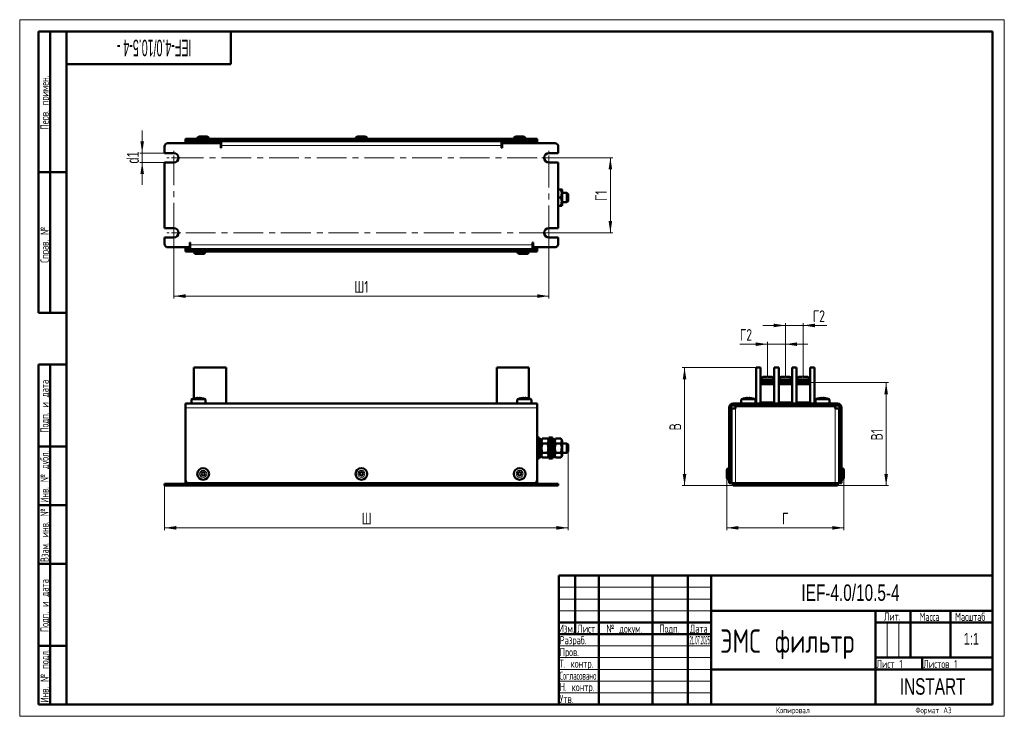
# Model space of a CAD drawing. Header units: millimetres. Extents: x 0 to 420, y 0 to 297.
import ezdxf

# ---------------------------------------------------------------- set-up
doc = ezdxf.new("R2010")
doc.units = ezdxf.units.MM
doc.header["$PDSIZE"] = -1
doc.linetypes.add('CENTERX2', pattern=[20.32, 12.7, -2.54, 2.54, -2.54])
doc.styles.add('SLDTEXTSTYLE0', font='TXT', dxfattribs={"width": 0.7, "bigfont": 'bigfont'})
doc.styles.add('SLDTEXTSTYLE1', font='TXT', dxfattribs={"width": 0.485203})
doc.styles.add('SLDTEXTSTYLE2', font='TXT', dxfattribs={"width": 0.7})
doc.styles.add('SLDTEXTSTYLE3', font='TXT', dxfattribs={"width": 0.579176, "bigfont": 'bigfont'})
doc.styles.add('SLDTEXTSTYLE4', font='TXT', dxfattribs={"width": 0.646923, "bigfont": 'bigfont'})
doc.styles.add('SLDTEXTSTYLE5', font='TXT', dxfattribs={"width": 0.570891, "bigfont": 'bigfont'})
doc.styles.add('SLDTEXTSTYLE6', font='TXT', dxfattribs={"width": 0.585996, "bigfont": 'bigfont'})
doc.styles.add('SLDTEXTSTYLE7', font='TXT', dxfattribs={"width": 0.298483})
doc.styles.add('SLDTEXTSTYLE8', font='TXT', dxfattribs={"width": 0.485474, "bigfont": 'bigfont'})
doc.dimstyles.new('SLDDIMSTYLE0', dxfattribs={"dimtxt": 5, "dimasz": 5, "dimexe": 0, "dimexo": 0.0625, "dimgap": 1.25, "dimtad": 2, "dimdec": 1, "dimrnd": 1e-09, "dimzin": 12, "dimdsep": 46, "dimtxsty": 'SLDTEXTSTYLE2', "dimsah": 1, "dimcen": 0.09, "dimadec": 0, "dimazin": 3, "dimtfac": 1, "dimtdec": 3, "dimtofl": 0, "dimtmove": 0, "dimatfit": 3, "dimfxl": 1, "dimfrac": 2, "dimtolj": 1, "dimtzin": 12, "dimarcsym": 0})
doc.dimstyles.new('SLDDIMSTYLE1', dxfattribs={"dimtxt": 5, "dimasz": 5, "dimexe": 0, "dimexo": 0.0625, "dimgap": 1.25, "dimtad": 2, "dimdec": 1, "dimrnd": 1e-09, "dimzin": 12, "dimdsep": 46, "dimtxsty": 'SLDTEXTSTYLE2', "dimsah": 1, "dimcen": 0.09, "dimadec": 0, "dimazin": 3, "dimtfac": 1, "dimtdec": 3, "dimtmove": 0, "dimatfit": 0, "dimfxl": 1, "dimfrac": 2, "dimtolj": 1, "dimtzin": 12, "dimarcsym": 0})

# ---------------------------------------------------------------- blocks, each defined once
blk = doc.blocks.new('_D')
at = {"color": 7, "linetype": 'Continuous', "lineweight": 0}
for p, q in [((233.96, 112.84), (233.96, 79.35)), ((61.76, 98.34), (61.76, 79.35)), ((61.76, 80.35), (233.96, 80.35))]:
    blk.add_line(p, q, dxfattribs=at)
at = {"color": 7, "linetype": 'Continuous', "lineweight": 18}
for points in [[(61.76, 80.35), (66.76, 79.58), (66.76, 81.12)], [(233.96, 80.35), (228.96, 81.12), (228.96, 79.58)]]:
    blk.add_solid(points, dxfattribs=at)
at = {"color": 7, "linetype": 'Continuous', "lineweight": 18, "insert": (145.9, 86.8), "char_height": 5, "attachment_point": 1, "style": 'SLDTEXTSTYLE0'}
blk.add_mtext('Ш', dxfattribs=at)
blk = doc.blocks.new('_D_1')
at = {"color": 7, "linetype": 'Continuous', "lineweight": 0}
for p, q in [((225.77, 238.16), (252.96, 238.16)), ((251.96, 238.16), (251.96, 206.16)), ((225.77, 206.16), (252.96, 206.16))]:
    blk.add_line(p, q, dxfattribs=at)
at = {"color": 7, "linetype": 'Continuous', "lineweight": 18}
for points in [[(251.96, 238.16), (251.19, 233.16), (252.73, 233.16)], [(251.96, 206.16), (252.73, 211.16), (251.19, 211.16)]]:
    blk.add_solid(points, dxfattribs=at)
at = {"color": 7, "linetype": 'Continuous', "lineweight": 18, "insert": (245.51, 219.67), "char_height": 5, "attachment_point": 1, "rotation": 90, "style": 'SLDTEXTSTYLE0'}
blk.add_mtext('Г1', dxfattribs=at)
blk = doc.blocks.new('_D_2')
at = {"color": 7, "linetype": 'Continuous', "lineweight": 0}
for p, q in [((65.76, 206.15), (65.76, 178.16)), ((225.76, 206.15), (225.76, 178.16)), ((225.76, 179.16), (65.76, 179.16))]:
    blk.add_line(p, q, dxfattribs=at)
at = {"color": 7, "linetype": 'Continuous', "lineweight": 18}
for points in [[(65.76, 179.16), (70.76, 178.39), (70.76, 179.93)], [(225.76, 179.16), (220.76, 179.93), (220.76, 178.39)]]:
    blk.add_solid(points, dxfattribs=at)
at = {"color": 7, "linetype": 'Continuous', "lineweight": 18, "insert": (142.74, 185.6), "char_height": 5, "attachment_point": 1, "style": 'SLDTEXTSTYLE0'}
blk.add_mtext('Ш1', dxfattribs=at)
blk = doc.blocks.new('_D_3')
at = {"color": 7, "linetype": 'Continuous', "lineweight": 0}
for p, q in [((52.25, 240.16), (52.25, 249.77)), ((61.75, 240.16), (51.25, 240.16)), ((52.25, 236.16), (52.25, 240.16)), ((61.75, 236.16), (51.25, 236.16)), ((52.25, 236.16), (52.25, 226.54))]:
    blk.add_line(p, q, dxfattribs=at)
at = {"color": 7, "linetype": 'Continuous', "lineweight": 18}
for points in [[(52.25, 240.16), (53.02, 245.16), (51.48, 245.16)], [(52.25, 236.16), (51.48, 231.16), (53.02, 231.16)]]:
    blk.add_solid(points, dxfattribs=at)
at = {"color": 7, "linetype": 'Continuous', "lineweight": 18, "insert": (45.8, 235.67), "char_height": 5, "attachment_point": 1, "rotation": 90, "style": 'SLDTEXTSTYLE2'}
blk.add_mtext('d1', dxfattribs=at)
blk = doc.blocks.new('SW_CENTERMARKSYMBOL_0')
at = {"color": 0, "linetype": 'Continuous', "lineweight": 18}
for p, q in [((-2, 0), (-3, 0)), ((0, 0), (-1, 0)), ((0, 2), (0, 3)), ((0, 0), (0, 1)), ((0, 0), (0, -1)), ((0, 0), (1, 0)), ((2, 0), (3, 0)), ((0, -2), (0, -3))]:
    blk.add_line(p, q, dxfattribs=at)
blk = doc.blocks.new('SW_CENTERMARKSYMBOL_1')
at = {"color": 0, "linetype": 'Continuous', "lineweight": 18}
for p, q in [((-2, 0), (-3, 0)), ((0, 0), (-1, 0)), ((0, 2), (0, 3)), ((0, 0), (0, 1)), ((0, 0), (0, -1)), ((0, 0), (1, 0)), ((2, 0), (3, 0)), ((0, -2), (0, -3))]:
    blk.add_line(p, q, dxfattribs=at)
blk = doc.blocks.new('SW_CENTERMARKSYMBOL_2')
at = {"color": 0, "linetype": 'Continuous', "lineweight": 18}
for p, q in [((-2, 0), (-3, 0)), ((0, 0), (-1, 0)), ((0, 2), (0, 3)), ((0, 0), (0, 1)), ((0, 0), (0, -1)), ((0, 0), (1, 0)), ((2, 0), (3, 0)), ((0, -2), (0, -3))]:
    blk.add_line(p, q, dxfattribs=at)
blk = doc.blocks.new('SW_CENTERMARKSYMBOL_3')
at = {"color": 0, "linetype": 'Continuous', "lineweight": 18}
for p, q in [((-2, 0), (-3, 0)), ((0, 0), (-1, 0)), ((0, 2), (0, 3)), ((0, 0), (0, 1)), ((0, 0), (0, -1)), ((0, 0), (1, 0)), ((2, 0), (3, 0)), ((0, -2), (0, -3))]:
    blk.add_line(p, q, dxfattribs=at)
blk = doc.blocks.new('_D_4')
at = {"color": 7, "linetype": 'Continuous', "lineweight": 0}
for p, q in [((326.6, 166.65), (316.98, 166.65)), ((326.6, 144.76), (326.6, 167.65)), ((334.22, 166.65), (326.6, 166.65)), ((334.22, 144.76), (334.22, 167.65)), ((334.22, 166.65), (344.35, 166.65))]:
    blk.add_line(p, q, dxfattribs=at)
at = {"color": 7, "linetype": 'Continuous', "lineweight": 18}
for points in [[(326.6, 166.65), (321.6, 167.42), (321.6, 165.88)], [(334.22, 166.65), (339.22, 165.88), (339.22, 167.42)]]:
    blk.add_solid(points, dxfattribs=at)
at = {"color": 7, "linetype": 'Continuous', "lineweight": 18, "insert": (338.31, 173.1), "char_height": 5, "attachment_point": 1, "style": 'SLDTEXTSTYLE0'}
blk.add_mtext('Г2', dxfattribs=at)
blk = doc.blocks.new('_D_5')
at = {"color": 7, "linetype": 'Continuous', "lineweight": 0}
for p, q in [((318.97, 144.76), (318.97, 159.65)), ((326.6, 144.76), (326.6, 159.65)), ((318.97, 158.65), (307.2, 158.65)), ((318.97, 158.65), (326.6, 158.65)), ((326.6, 158.65), (336.21, 158.65))]:
    blk.add_line(p, q, dxfattribs=at)
at = {"color": 7, "linetype": 'Continuous', "lineweight": 18}
for points in [[(318.97, 158.65), (313.97, 159.42), (313.97, 157.88)], [(326.6, 158.65), (331.6, 157.88), (331.6, 159.42)]]:
    blk.add_solid(points, dxfattribs=at)
at = {"color": 7, "linetype": 'Continuous', "lineweight": 18, "insert": (307.2, 165.1), "char_height": 5, "attachment_point": 1, "style": 'SLDTEXTSTYLE0'}
blk.add_mtext('Г2', dxfattribs=at)
blk = doc.blocks.new('_D_6')
at = {"color": 7, "linetype": 'Continuous', "lineweight": 0}
for p, q in [((301.6, 101.84), (301.6, 79.35)), ((351.6, 101.84), (351.6, 79.35)), ((301.6, 80.35), (351.6, 80.35))]:
    blk.add_line(p, q, dxfattribs=at)
at = {"color": 7, "linetype": 'Continuous', "lineweight": 18}
for points in [[(301.6, 80.35), (306.6, 79.58), (306.6, 81.12)], [(351.6, 80.35), (346.6, 81.12), (346.6, 79.58)]]:
    blk.add_solid(points, dxfattribs=at)
at = {"color": 7, "linetype": 'Continuous', "lineweight": 18, "insert": (325.18, 86.8), "char_height": 5, "attachment_point": 1, "style": 'SLDTEXTSTYLE0'}
blk.add_mtext('Г', dxfattribs=at)
blk = doc.blocks.new('_D_7')
at = {"color": 7, "linetype": 'Continuous', "lineweight": 0}
for p, q in [((314.19, 148.65), (282.6, 148.65)), ((283.6, 98.35), (283.6, 148.65)), ((304.39, 98.35), (282.6, 98.35))]:
    blk.add_line(p, q, dxfattribs=at)
at = {"color": 7, "linetype": 'Continuous', "lineweight": 18}
for points in [[(283.6, 148.65), (282.83, 143.65), (284.37, 143.65)], [(283.6, 98.35), (284.37, 103.35), (282.83, 103.35)]]:
    blk.add_solid(points, dxfattribs=at)
at = {"color": 7, "linetype": 'Continuous', "lineweight": 18, "insert": (277.15, 121.9), "char_height": 5, "attachment_point": 1, "rotation": 90, "style": 'SLDTEXTSTYLE0'}
blk.add_mtext('В', dxfattribs=at)
blk = doc.blocks.new('_D_8')
at = {"color": 7, "linetype": 'Continuous', "lineweight": 0}
for p, q in [((337.16, 142.25), (370.6, 142.25)), ((369.6, 98.35), (369.6, 142.25)), ((348.81, 98.35), (370.6, 98.35))]:
    blk.add_line(p, q, dxfattribs=at)
at = {"color": 7, "linetype": 'Continuous', "lineweight": 18}
for points in [[(369.6, 142.25), (368.83, 137.25), (370.37, 137.25)], [(369.6, 98.35), (370.37, 103.35), (368.83, 103.35)]]:
    blk.add_solid(points, dxfattribs=at)
at = {"color": 7, "linetype": 'Continuous', "lineweight": 18, "insert": (363.15, 117.63), "char_height": 5, "attachment_point": 1, "rotation": 90, "style": 'SLDTEXTSTYLE0'}
blk.add_mtext('В1', dxfattribs=at)

msp = doc.modelspace()

# ---------------------------------------------------------------- linework, layer by layer
at = {"color": 7, "linetype": 'Continuous', "lineweight": 18}
for p, q in [((0, 297), (420, 297)), ((0, 297), (0, 0)), ((420, 297), (420, 0)), ((230, 55), (295, 55)), ((230, 50), (295, 50)), ((230, 45), (295, 45)), ((370, 40), (370, 25)), ((375, 40), (375, 25)), ((230, 30), (295, 30)), ((230, 25), (295, 25)), ((230, 20), (295, 20)), ((230, 15), (295, 15)), ((230, 10), (295, 10)), ((0, 0), (420, 0))]:
    msp.add_line(p, q, dxfattribs=at)
at = {"color": 7, "linetype": 'Continuous', "lineweight": 50}
for p, q in [((8, 172), (8, 292)), ((20, 292), (8, 292)), ((8, 172), (8, 292)), ((13, 172), (13, 292)), ((13, 172), (13, 292)), ((20, 292), (20, 5)), ((415, 292), (20, 292)), ((20, 292), (20, 5)), ((90, 278), (90, 292)), ((415, 5), (415, 292)), ((20, 278), (90, 278)), ((63.26, 244.36), (85.76, 244.36)), ((70.76, 246.16), (70.76, 245.36)), ((72.26, 246.16), (70.76, 246.16)), ((70.76, 245.36), (72.26, 245.36)), ((70.76, 244.36), (70.76, 245.36)), ((219.26, 246.16), (72.26, 246.16)), ((72.26, 245.36), (219.26, 245.36)), ((85.76, 245.15), (72.56, 245.15)), ((76.76, 247.16), (79.76, 247.16)), ((77.06, 245.36), (77.06, 245.15)), ((79.46, 245.15), (79.46, 245.36)), ((85.76, 244.36), (85.76, 245.15)), ((85.76, 244.36), (85.76, 242.36)), ((205.56, 245.16), (85.96, 245.16)), ((85.96, 245.16), (85.96, 243.36)), ((144.26, 247.16), (147.26, 247.16)), ((144.56, 245.36), (144.56, 245.16)), ((146.96, 245.16), (146.96, 245.36)), ((205.56, 243.36), (205.56, 245.16)), ((205.76, 244.36), (205.76, 245.15)), ((218.96, 245.15), (205.76, 245.15)), ((205.76, 242.36), (205.76, 244.36)), ((205.76, 244.36), (228.26, 244.36)), ((211.76, 247.16), (214.76, 247.16)), ((212.06, 245.36), (212.06, 245.15)), ((214.46, 245.15), (214.46, 245.36)), ((220.76, 246.16), (219.26, 246.16)), ((219.26, 245.36), (220.76, 245.36)), ((220.76, 246.16), (220.76, 245.36)), ((220.76, 245.36), (220.76, 244.36)), ((61.76, 240.16), (61.76, 242.86)), ((65.76, 240.16), (61.76, 240.16)), ((85.76, 242.36), (85.96, 242.36)), ((85.96, 242.36), (85.96, 243.36)), ((205.56, 243.36), (205.56, 242.36)), ((205.56, 242.36), (205.76, 242.36)), ((229.76, 240.16), (225.76, 240.16)), ((229.76, 242.86), (229.76, 240.16)), ((61.76, 208.16), (61.76, 236.16)), ((61.76, 236.16), (65.76, 236.16)), ((225.76, 236.16), (229.76, 236.16)), ((229.76, 236.16), (229.76, 208.16)), ((8, 232), (20, 232)), ((230.9, 224.65), (229.76, 224.65)), ((231.36, 224.4), (231.21, 224.65)), ((231.36, 217.9), (231.36, 224.4)), ((233.46, 223.15), (231.36, 223.15)), ((233.96, 222.65), (233.46, 223.15)), ((233.46, 219.15), (233.46, 223.15)), ((233.96, 222.65), (233.96, 219.65)), ((230.9, 221.15), (229.76, 221.15)), ((231.36, 219.15), (233.46, 219.15)), ((233.46, 219.15), (233.96, 219.65)), ((230.9, 217.65), (229.76, 217.65)), ((231.21, 217.65), (231.36, 217.9)), ((65.76, 208.16), (61.76, 208.16)), ((229.76, 208.16), (225.76, 208.16)), ((61.76, 201.46), (61.76, 204.16)), ((61.76, 204.16), (65.76, 204.16)), ((72.76, 201.96), (72.56, 201.96)), ((72.56, 201.96), (72.56, 199.96)), ((72.76, 200.96), (72.76, 201.96)), ((218.96, 201.96), (218.76, 201.96)), ((218.76, 201.96), (218.76, 200.96)), ((218.96, 199.96), (218.96, 201.96)), ((225.76, 204.16), (229.76, 204.16)), ((229.76, 204.16), (229.76, 201.46)), ((72.56, 199.96), (63.26, 199.96)), ((70.76, 198.96), (70.76, 199.96)), ((70.76, 198.96), (70.76, 198.16)), ((72.26, 198.96), (70.76, 198.96)), ((70.76, 198.16), (72.26, 198.16)), ((77.42, 198.96), (72.26, 198.96)), ((72.26, 198.16), (77.42, 198.16)), ((72.56, 199.16), (72.56, 199.96)), ((72.76, 199.96), (72.56, 199.96)), ((72.56, 199.16), (72.76, 199.16)), ((72.76, 200.96), (72.76, 199.16)), ((72.76, 199.16), (218.76, 199.16)), ((75.56, 199.16), (75.56, 198.96)), ((82.04, 198.96), (77.42, 198.96)), ((77.42, 198.16), (82.04, 198.16)), ((77.96, 198.96), (77.96, 199.16)), ((89.47, 198.96), (82.04, 198.96)), ((89.47, 198.16), (82.04, 198.16)), ((94.09, 198.96), (89.47, 198.96)), ((94.09, 198.16), (89.47, 198.16)), ((197.42, 198.96), (94.09, 198.96)), ((197.42, 198.16), (94.09, 198.16)), ((202.04, 198.96), (197.42, 198.96)), ((202.04, 198.16), (197.42, 198.16)), ((209.47, 198.96), (202.04, 198.96)), ((209.47, 198.16), (202.04, 198.16)), ((214.09, 198.96), (209.47, 198.96)), ((209.47, 198.16), (214.09, 198.16)), ((213.56, 199.16), (213.56, 198.96)), ((219.26, 198.96), (214.09, 198.96)), ((214.09, 198.16), (219.26, 198.16)), ((215.96, 198.96), (215.96, 199.16)), ((218.76, 199.16), (218.76, 200.96)), ((218.96, 199.96), (218.76, 199.96)), ((218.76, 199.16), (218.96, 199.16)), ((228.26, 199.96), (218.96, 199.96)), ((218.96, 199.96), (218.96, 199.16)), ((220.76, 198.96), (219.26, 198.96)), ((219.26, 198.16), (220.76, 198.16)), ((220.76, 199.96), (220.76, 198.96)), ((220.76, 198.16), (220.76, 198.96)), ((76.99, 197.16), (75.26, 197.16)), ((78.26, 197.16), (76.99, 197.16)), ((214.76, 197.16), (213.26, 197.16)), ((216.26, 197.16), (214.76, 197.16)), ((8, 172), (20, 172)), ((8, 5), (8, 150)), ((8, 150), (20, 150)), ((13, 5), (13, 150)), ((74.31, 148.65), (74.31, 135.5)), ((88.01, 148.65), (74.31, 148.65)), ((88.01, 133.35), (88.01, 148.65)), ((203.51, 133.35), (203.51, 148.65)), ((203.51, 148.65), (217.21, 148.65)), ((217.21, 148.65), (217.21, 135.5)), ((314.2, 148.65), (314.2, 133.35)), ((316.05, 148.65), (314.2, 148.65)), ((316.05, 148.65), (316.05, 133.35)), ((323.75, 148.65), (321.9, 148.65)), ((321.9, 148.65), (321.9, 133.35)), ((323.75, 148.65), (323.75, 133.35)), ((331.3, 148.65), (329.45, 148.65)), ((329.45, 148.65), (329.45, 133.35)), ((331.3, 148.65), (331.3, 133.35)), ((337.15, 148.65), (337.15, 133.35)), ((339, 148.65), (337.15, 148.65)), ((339, 148.65), (339, 133.35)), ((316.07, 142.25), (316.07, 143.25)), ((321.87, 143.25), (316.07, 143.25)), ((316.47, 143.85), (316.47, 143.25)), ((321.47, 143.25), (321.47, 143.85)), ((321.87, 143.25), (321.87, 142.25)), ((323.75, 143.25), (329.45, 143.25)), ((324.1, 143.85), (324.1, 143.25)), ((329.1, 143.25), (329.1, 143.85)), ((331.32, 142.25), (331.32, 143.25)), ((337.12, 143.25), (331.32, 143.25)), ((331.72, 143.85), (331.72, 143.25)), ((336.72, 143.25), (336.72, 143.85)), ((337.12, 143.25), (337.12, 142.25)), ((316.05, 142.25), (321.9, 142.25)), ((321.9, 141.55), (316.05, 141.55)), ((329.45, 142.25), (323.75, 142.25)), ((329.45, 141.55), (323.75, 141.55)), ((331.3, 142.25), (337.15, 142.25)), ((337.15, 141.55), (331.3, 141.55)), ((73.26, 134.95), (73.26, 133.35)), ((74.92, 135.62), (74.92, 135.63)), ((75.69, 135.72), (75.89, 135.72)), ((75.89, 135.72), (75.89, 135.62)), ((76.63, 135.62), (76.63, 135.72)), ((76.63, 135.72), (76.82, 135.72)), ((77.6, 135.63), (77.59, 135.62)), ((79.26, 133.35), (79.26, 134.95)), ((212.26, 134.95), (212.26, 133.35)), ((213.92, 135.62), (213.92, 135.63)), ((214.69, 135.72), (214.89, 135.72)), ((214.89, 135.72), (214.89, 135.62)), ((215.63, 135.62), (215.63, 135.72)), ((215.63, 135.72), (215.82, 135.72)), ((216.6, 135.63), (216.59, 135.62)), ((218.26, 133.35), (218.26, 134.95)), ((307.8, 134.95), (307.8, 133.35)), ((309.46, 135.62), (309.46, 135.63)), ((310.23, 135.72), (310.43, 135.72)), ((310.43, 135.72), (310.43, 135.62)), ((311.17, 135.62), (311.17, 135.72)), ((311.17, 135.72), (311.36, 135.72)), ((312.14, 135.63), (312.13, 135.62)), ((313.8, 133.35), (313.8, 134.95)), ((339.4, 134.95), (339.4, 133.35)), ((341.06, 135.62), (341.06, 135.63)), ((341.83, 135.72), (342.03, 135.72)), ((342.03, 135.72), (342.03, 135.62)), ((342.77, 135.62), (342.77, 135.72)), ((342.77, 135.72), (342.96, 135.72)), ((343.74, 135.63), (343.73, 135.62)), ((345.4, 133.35), (345.4, 134.95)), ((70.76, 133.35), (70.76, 131.55)), ((70.76, 133.35), (220.76, 133.35)), ((70.76, 100.85), (70.76, 131.55)), ((220.76, 131.55), (220.76, 133.35)), ((220.76, 131.55), (220.76, 100.85)), ((302.6, 131.55), (302.6, 100.85)), ((303.4, 100.85), (303.4, 131.55)), ((303.6, 131.25), (303.6, 101.15)), ((305.4, 131.25), (303.6, 131.25)), ((348.8, 133.35), (304.4, 133.35)), ((304.4, 132.55), (348.8, 132.55)), ((305.4, 131.25), (305.4, 132.25)), ((305.4, 132.25), (347.79, 132.25)), ((309.3, 132.55), (309.3, 132.25)), ((312.3, 132.25), (312.3, 132.55)), ((316.05, 133.85), (321.9, 133.85)), ((317.6, 133.85), (317.6, 133.35)), ((317.6, 132.55), (317.6, 132.25)), ((320.6, 133.35), (320.6, 133.85)), ((320.6, 132.25), (320.6, 132.55)), ((323.75, 133.85), (329.45, 133.85)), ((325.1, 133.85), (325.1, 133.35)), ((325.1, 132.55), (325.1, 132.25)), ((328.1, 133.35), (328.1, 133.85)), ((328.1, 132.25), (328.1, 132.55)), ((331.3, 133.85), (337.15, 133.85)), ((332.6, 133.85), (332.6, 133.35)), ((332.6, 132.55), (332.6, 132.25)), ((335.6, 133.35), (335.6, 133.85)), ((335.6, 132.25), (335.6, 132.55)), ((340.9, 132.55), (340.9, 132.25)), ((343.9, 132.25), (343.9, 132.55)), ((347.79, 132.25), (347.79, 131.25)), ((349.59, 131.25), (347.79, 131.25)), ((349.59, 99.35), (349.59, 131.25)), ((349.8, 131.55), (349.8, 100.85)), ((350.6, 100.85), (350.6, 131.55)), ((221.56, 118.85), (220.76, 118.85)), ((221.56, 118.85), (221.56, 109.85)), ((222.46, 118.15), (221.56, 118.15)), ((222.91, 118.39), (222.46, 117.6)), ((222.46, 118.15), (222.46, 110.55)), ((225.2, 118.39), (222.91, 118.39)), ((225.66, 117.6), (225.2, 118.39)), ((226.46, 118.85), (225.66, 118.85)), ((225.66, 118.85), (225.66, 109.85)), ((227.26, 118.85), (226.46, 118.85)), ((226.46, 118.85), (226.46, 109.85)), ((227.26, 118.85), (227.26, 109.85)), ((228.16, 118.15), (227.26, 118.15)), ((228.61, 118.39), (228.16, 117.6)), ((228.16, 118.15), (228.16, 110.55)), ((230.9, 118.39), (228.61, 118.39)), ((231.36, 117.6), (230.9, 118.39)), ((231.36, 111.1), (231.36, 117.6)), ((20, 115), (8, 115)), ((225.2, 116.37), (222.91, 116.37)), ((230.9, 116.37), (228.61, 116.37)), ((233.46, 116.35), (231.36, 116.35)), ((233.96, 115.85), (233.46, 116.35)), ((233.46, 112.35), (233.46, 116.35)), ((233.96, 115.85), (233.96, 112.85)), ((220.76, 109.85), (221.56, 109.85)), ((221.56, 110.55), (222.46, 110.55)), ((222.46, 111.1), (222.91, 110.31)), ((225.2, 112.33), (222.91, 112.33)), ((225.2, 110.31), (222.91, 110.31)), ((225.2, 110.31), (225.66, 111.1)), ((225.66, 109.85), (226.46, 109.85)), ((226.46, 109.85), (227.26, 109.85)), ((227.26, 110.55), (228.16, 110.55)), ((228.16, 111.1), (228.61, 110.31)), ((230.9, 112.33), (228.61, 112.33)), ((230.9, 110.31), (228.61, 110.31)), ((230.9, 110.31), (231.36, 111.1)), ((231.36, 112.35), (233.46, 112.35)), ((233.46, 112.35), (233.96, 112.85)), ((349.59, 108.35), (349.6, 108.35)), ((349.6, 104.55), (349.6, 108.35)), ((70.76, 100.85), (70.76, 99.35)), ((220.76, 99.35), (220.76, 100.85)), ((301.6, 101.85), (301.6, 104.85)), ((302.6, 100.85), (302.6, 99.35)), ((303.6, 104.55), (303.4, 104.55)), ((303.4, 102.15), (303.6, 102.15)), ((303.4, 99.35), (303.4, 100.85)), ((303.6, 101.15), (303.6, 99.35)), ((349.8, 104.55), (349.59, 104.55)), ((349.59, 102.15), (349.8, 102.15)), ((349.6, 100.15), (349.6, 102.15)), ((349.8, 100.85), (349.8, 99.35)), ((350.6, 99.35), (350.6, 100.85)), ((351.6, 104.85), (351.6, 101.85)), ((61.76, 99.15), (61.76, 98.35)), ((63.26, 99.15), (61.76, 99.15)), ((61.76, 98.35), (63.26, 98.35)), ((85.76, 99.15), (63.26, 99.15)), ((63.26, 98.35), (85.76, 98.35)), ((70.76, 99.35), (72.26, 99.35)), ((219.26, 99.35), (72.26, 99.35)), ((72.76, 99.15), (72.76, 99.35)), ((85.76, 99.15), (85.76, 98.35)), ((85.96, 99.15), (85.76, 99.15)), ((85.76, 98.35), (85.96, 98.35)), ((85.96, 99.35), (85.96, 98.35)), ((85.96, 98.35), (205.56, 98.35)), ((205.56, 98.35), (205.56, 99.35)), ((205.76, 99.15), (205.56, 99.15)), ((205.56, 98.35), (205.76, 98.35)), ((205.76, 99.15), (205.76, 98.35)), ((228.26, 99.15), (205.76, 99.15)), ((205.76, 98.35), (228.26, 98.35)), ((218.76, 99.35), (218.76, 99.15)), ((219.26, 99.35), (220.76, 99.35)), ((229.76, 99.15), (228.26, 99.15)), ((228.26, 98.35), (229.76, 98.35)), ((229.76, 99.15), (229.76, 98.35)), ((302.6, 99.35), (303.4, 99.35)), ((303.6, 99.35), (305.4, 99.35)), ((304.4, 99.15), (304.4, 98.35)), ((305.9, 99.15), (304.4, 99.15)), ((304.4, 98.35), (305.9, 98.35)), ((347.79, 99.35), (305.4, 99.35)), ((308.6, 99.15), (305.9, 99.15)), ((305.9, 98.35), (308.6, 98.35)), ((308.6, 99.15), (308.6, 98.35)), ((308.6, 99.15), (312.6, 99.15)), ((308.6, 98.35), (312.6, 98.35)), ((312.6, 99.15), (312.6, 98.35)), ((340.6, 99.15), (312.6, 99.15)), ((312.6, 98.35), (340.6, 98.35)), ((340.6, 99.15), (340.6, 98.35)), ((340.6, 99.15), (344.6, 99.15)), ((340.6, 98.35), (344.6, 98.35)), ((344.6, 99.15), (344.6, 98.35)), ((347.3, 99.15), (344.6, 99.15)), ((344.6, 98.35), (347.3, 98.35)), ((348.8, 99.15), (347.3, 99.15)), ((347.3, 98.35), (348.8, 98.35)), ((347.79, 99.35), (349.59, 99.35)), ((348.8, 99.15), (348.8, 98.35)), ((349.6, 100.15), (349.59, 100.04)), ((349.8, 99.35), (350.6, 99.35)), ((20, 90), (8, 90)), ((20, 65), (8, 65)), ((230, 60), (415, 60)), ((230, 60), (230, 5)), ((237, 35), (237, 60)), ((247, 60), (247, 5)), ((270, 60), (270, 5)), ((285, 60), (285, 5)), ((295, 60), (295, 5)), ((295, 45), (415, 45)), ((365, 45), (365, 5)), ((380, 45), (380, 25)), ((397, 45), (397, 25)), ((230, 40), (295, 40)), ((365, 40), (415, 40)), ((230, 35), (295, 35)), ((8, 30), (20, 30)), ((365, 25), (415, 25)), ((385, 25), (385, 20)), ((295, 20), (415, 20)), ((8, 5), (20, 5)), ((20, 5), (415, 5))]:
    msp.add_line(p, q, dxfattribs=at)
at = {"color": 8, "linetype": 'Continuous', "lineweight": 18}
for p, q in [((72.26, 245.36), (72.26, 246.16)), ((85.76, 244.36), (85.96, 244.36)), ((205.56, 244.36), (205.76, 244.36)), ((219.26, 246.16), (219.26, 245.36)), ((85.96, 243.36), (205.56, 243.36)), ((72.26, 198.16), (72.26, 198.96)), ((218.76, 200.96), (72.76, 200.96)), ((77.42, 198.16), (77.42, 198.96)), ((82.04, 198.16), (82.04, 198.96)), ((89.47, 198.96), (89.47, 198.16)), ((94.09, 198.96), (94.09, 198.16)), ((197.42, 198.96), (197.42, 198.16)), ((202.04, 198.96), (202.04, 198.16)), ((209.47, 198.96), (209.47, 198.16)), ((214.09, 198.16), (214.09, 198.96)), ((219.26, 198.16), (219.26, 198.96)), ((318.97, 143.85), (316.47, 143.85)), ((321.47, 143.85), (318.97, 143.85)), ((326.6, 143.85), (324.1, 143.85)), ((329.1, 143.85), (326.6, 143.85)), ((334.22, 143.85), (331.72, 143.85)), ((336.72, 143.85), (334.22, 143.85)), ((73.26, 134.95), (79.26, 134.95)), ((73.43, 135.2), (79.09, 135.2)), ((212.26, 134.95), (215.26, 134.95)), ((212.43, 135.2), (215.26, 135.2)), ((215.26, 135.2), (218.09, 135.2)), ((215.26, 134.95), (218.26, 134.95)), ((307.8, 134.95), (313.8, 134.95)), ((307.97, 135.2), (313.63, 135.2)), ((339.4, 134.95), (345.4, 134.95)), ((339.57, 135.2), (345.23, 135.2)), ((70.76, 131.55), (220.76, 131.55)), ((305.4, 99.35), (305.4, 131.25)), ((347.79, 131.25), (347.79, 99.35)), ((303.4, 100.85), (302.6, 100.85)), ((350.6, 100.85), (349.8, 100.85)), ((63.26, 99.15), (63.26, 98.35)), ((228.26, 99.15), (228.26, 98.35)), ((305.9, 99.15), (305.9, 98.35)), ((347.3, 99.15), (347.3, 98.35))]:
    msp.add_line(p, q, dxfattribs=at)
at = {"color": 7, "linetype": 'CENTERX2', "lineweight": 18}
for p, q in [((65.76, 238.16), (225.76, 238.16)), ((65.76, 206.16), (65.76, 238.16)), ((225.76, 238.16), (225.76, 206.16)), ((225.76, 206.16), (65.76, 206.16))]:
    msp.add_line(p, q, dxfattribs=at)
at = {"color": 7, "linetype": 'Continuous', "lineweight": 25}
msp.add_line((20, 232), (8, 232), dxfattribs=at)
at = {"color": 7, "linetype": 'Continuous', "lineweight": 50}
for centre, radius in [((78.26, 103.35), 2.5), ((145.76, 103.35), 2.5), ((213.26, 103.35), 2.5), ((78.26, 103.35), 0.75), ((145.76, 103.35), 0.75), ((213.26, 103.35), 0.75)]:
    msp.add_circle(centre, radius, dxfattribs=at)
at = {"color": 8, "linetype": 'Continuous', "lineweight": 18}
for centre in [(78.26, 103.35), (145.76, 103.35), (213.26, 103.35)]:
    msp.add_circle(centre, 1.5, dxfattribs=at)
at = {"color": 7, "linetype": 'Continuous', "lineweight": 50}
for centre, radius, start, end in [((63.26, 242.86), 1.5, 90, 180), ((72.56, 243.35), 1.8, 90, 146.1188), ((76.76, 246.16), 1, 90, 180), ((79.76, 246.16), 1, 0, 90), ((144.26, 246.16), 1, 90, 180), ((147.26, 246.16), 1, 0, 90), ((211.76, 246.16), 1, 90, 180), ((214.76, 246.16), 1, 0, 90), ((218.96, 243.35), 1.8, 33.8812, 90), ((228.26, 242.86), 1.5, 0, 90), ((65.76, 238.16), 2, 270, 90), ((225.76, 238.16), 2, 90, 270), ((65.76, 206.16), 2, 270, 90), ((225.76, 206.16), 2, 90, 270), ((63.26, 201.46), 1.5, 180, 270), ((72.56, 200.96), 1.8, 213.749, 270), ((75.26, 198.16), 1, 180, 270), ((78.26, 198.16), 1, 270, 0), ((213.26, 198.16), 1, 180, 270), ((216.26, 198.16), 1, 270, 0), ((218.96, 200.96), 1.8, 270, 326.251), ((228.26, 201.46), 1.5, 270, 0), ((317.37, 143.85), 0.9, 90, 180), ((320.57, 143.85), 0.9, 0, 90), ((325, 143.85), 0.9, 90, 180), ((328.2, 143.85), 0.9, 0, 90), ((332.62, 143.85), 0.9, 90, 180), ((335.82, 143.85), 0.9, 0, 90), ((73.53, 134.95), 0.27, 111.9734, 180), ((76.26, 128.19), 7.57, 100.2039, 111.9734), ((76.26, 128.19), 7.56, 94.2958, 100.1838), ((76.26, 127.52), 8.11, 87.3862, 92.6138), ((76.26, 128.19), 7.56, 79.8162, 85.7042), ((76.26, 128.19), 7.57, 68.0266, 79.7961), ((78.99, 134.95), 0.27, 0, 68.0266), ((212.53, 134.95), 0.27, 111.9734, 180), ((215.26, 128.19), 7.57, 100.2039, 111.9734), ((215.26, 128.19), 7.56, 94.2958, 100.1838), ((215.26, 127.52), 8.11, 87.3862, 92.6138), ((215.26, 128.19), 7.56, 79.8162, 85.7042), ((215.26, 128.19), 7.57, 68.0266, 79.7961), ((217.99, 134.95), 0.27, 0, 68.0266), ((308.07, 134.95), 0.27, 111.9734, 180), ((310.8, 128.19), 7.57, 100.2039, 111.9734), ((310.8, 128.19), 7.56, 94.2958, 100.1838), ((310.8, 127.52), 8.11, 87.3862, 92.6138), ((310.8, 128.19), 7.56, 79.8162, 85.7042), ((310.8, 128.19), 7.57, 68.0266, 79.7961), ((313.53, 134.95), 0.27, 0, 68.0266), ((339.67, 134.95), 0.27, 111.9734, 180), ((342.4, 128.19), 7.57, 100.2039, 111.9734), ((342.4, 128.19), 7.56, 94.2958, 100.1838), ((342.4, 127.52), 8.11, 87.3862, 92.6138), ((342.4, 128.19), 7.56, 79.8162, 85.7042), ((342.4, 128.19), 7.57, 68.0266, 79.7961), ((345.13, 134.95), 0.27, 0, 68.0266), ((304.4, 131.55), 1.8, 90, 180), ((304.4, 131.55), 1, 90, 180), ((348.8, 131.55), 1.8, 0, 90), ((348.8, 131.55), 1, 0, 90), ((302.6, 104.85), 1, 90, 180), ((350.6, 104.85), 1, 0, 90), ((72.26, 100.85), 1.5, 180, 270), ((219.26, 100.85), 1.5, 270, 0), ((302.6, 101.85), 1, 180, 270), ((350.6, 101.85), 1, 270, 0), ((305.4, 100.15), 1.8, 206.3878, 236.251), ((305.4, 100.15), 1, 233.1301, 270), ((347.8, 100.15), 1, 270, 306.8699), ((347.8, 100.15), 1.8, 303.749, 333.6122)]:
    msp.add_arc(centre, radius, start, end, dxfattribs=at)
for points, knots in [([(230.9, 224.65), (230.99, 224.35), (231.17, 223.74), (231.27, 222.55), (231.04, 221.69), (230.9, 221.15)], [0, 0, 0, 0, 0.264853, 0.535448, 1, 1, 1, 1]), ([(231.21, 224.65), (231.21, 224.65), (231.27, 224.65), (231.08, 224.65), (230.9, 224.65)], [0, 0, 0, 0, 0.01334, 1, 1, 1, 1]), ([(230.9, 221.15), (230.99, 220.85), (231.17, 220.24), (231.27, 219.05), (231.04, 218.19), (230.9, 217.65)], [0, 0, 0, 0, 0.264853, 0.535448, 1, 1, 1, 1]), ([(230.9, 217.65), (230.99, 217.65), (231.16, 217.65), (231.19, 217.65), (231.21, 217.65)], [0, 0, 0, 0, 0.501877, 1, 1, 1, 1]), ([(318.72, 144.75), (318.61, 144.75), (318.38, 144.75), (318.09, 144.75), (317.83, 144.75), (317.63, 144.75), (317.43, 144.75), (317.39, 144.75), (317.37, 144.75)], [0, 0, 0, 0, 0.153394, 0.298532, 0.443431, 0.588568, 0.733467, 1, 1, 1, 1]), ([(320.57, 144.75), (320.55, 144.75), (320.52, 144.75), (320.32, 144.75), (320.11, 144.75), (319.86, 144.75), (319.48, 144.75), (319.17, 144.75), (318.97, 144.75)], [0, 0, 0, 0, 0.239443, 0.369828, 0.5, 0.630386, 0.760557, 1, 1, 1, 1]), ([(326.35, 144.75), (326.23, 144.75), (326.01, 144.75), (325.71, 144.75), (325.46, 144.75), (325.25, 144.75), (325.05, 144.75), (325.02, 144.75), (325, 144.75)], [0, 0, 0, 0, 0.1533944, 0.2985316, 0.4434307, 0.5885678, 0.7334667, 1, 1, 1, 1]), ([(328.2, 144.75), (328.18, 144.75), (328.14, 144.75), (327.94, 144.75), (327.74, 144.75), (327.48, 144.75), (327.11, 144.75), (326.8, 144.75), (326.6, 144.75)], [0, 0, 0, 0, 0.239443, 0.369828, 0.5, 0.630386, 0.760557, 1, 1, 1, 1]), ([(333.97, 144.75), (333.86, 144.75), (333.63, 144.75), (333.34, 144.75), (333.08, 144.75), (332.88, 144.75), (332.68, 144.75), (332.64, 144.75), (332.62, 144.75)], [0, 0, 0, 0, 0.153394, 0.298532, 0.443431, 0.588568, 0.733467, 1, 1, 1, 1]), ([(335.82, 144.75), (335.8, 144.75), (335.77, 144.75), (335.57, 144.75), (335.36, 144.75), (335.11, 144.75), (334.73, 144.75), (334.42, 144.75), (334.22, 144.75)], [0, 0, 0, 0, 0.239443, 0.369828, 0.5, 0.630386, 0.760557, 1, 1, 1, 1]), ([(222.91, 116.37), (222.82, 116.55), (222.64, 116.9), (222.54, 117.59), (222.77, 118.08), (222.91, 118.39)], [0, 0, 0, 0, 0.264853, 0.535448, 1, 1, 1, 1]), ([(225.2, 118.39), (225.29, 118.22), (225.47, 117.86), (225.57, 117.18), (225.34, 116.68), (225.2, 116.37)], [0, 0, 0, 0, 0.264853, 0.535448, 1, 1, 1, 1]), ([(228.61, 116.37), (228.52, 116.55), (228.34, 116.9), (228.24, 117.59), (228.47, 118.08), (228.61, 118.39)], [0, 0, 0, 0, 0.264853, 0.535448, 1, 1, 1, 1]), ([(230.9, 118.39), (230.99, 118.22), (231.17, 117.86), (231.27, 117.18), (231.04, 116.68), (230.9, 116.37)], [0, 0, 0, 0, 0.264853, 0.535448, 1, 1, 1, 1]), ([(222.91, 112.33), (222.83, 112.66), (222.66, 113.33), (222.54, 114.71), (222.76, 115.71), (222.91, 116.37)], [0, 0, 0, 0, 0.251466, 0.507707, 1, 1, 1, 1]), ([(225.2, 116.37), (225.28, 116.04), (225.46, 115.37), (225.58, 114), (225.35, 112.99), (225.2, 112.33)], [0, 0, 0, 0, 0.251466, 0.507707, 1, 1, 1, 1]), ([(228.61, 112.33), (228.53, 112.66), (228.36, 113.33), (228.24, 114.71), (228.46, 115.71), (228.61, 116.37)], [0, 0, 0, 0, 0.251466, 0.507707, 1, 1, 1, 1]), ([(230.9, 116.37), (230.98, 116.04), (231.16, 115.37), (231.28, 114), (231.05, 112.99), (230.9, 112.33)], [0, 0, 0, 0, 0.251466, 0.507707, 1, 1, 1, 1]), ([(222.91, 110.31), (222.82, 110.49), (222.64, 110.84), (222.54, 111.53), (222.77, 112.02), (222.91, 112.33)], [0, 0, 0, 0, 0.264853, 0.535448, 1, 1, 1, 1]), ([(225.2, 112.33), (225.29, 112.16), (225.47, 111.8), (225.57, 111.11), (225.34, 110.62), (225.2, 110.31)], [0, 0, 0, 0, 0.264853, 0.535448, 1, 1, 1, 1]), ([(228.61, 110.31), (228.52, 110.49), (228.34, 110.84), (228.24, 111.53), (228.47, 112.02), (228.61, 112.33)], [0, 0, 0, 0, 0.264853, 0.535448, 1, 1, 1, 1]), ([(230.9, 112.33), (230.99, 112.16), (231.17, 111.8), (231.27, 111.11), (231.04, 110.62), (230.9, 110.31)], [0, 0, 0, 0, 0.264853, 0.535448, 1, 1, 1, 1])]:
    msp.add_open_spline(points, degree=3, knots=knots, dxfattribs=at)
at = {"color": 7, "linetype": 'Continuous', "lineweight": 18}
for p in [(318.97, 144.75), (326.6, 144.75), (334.22, 144.75)]:
    msp.add_point(p, dxfattribs=at)

# ---------------------------------------------------------------- block references
at = {"color": 7, "linetype": 'Continuous', "lineweight": 0}
for name, p in [('SW_CENTERMARKSYMBOL_0', (65.76, 238.16)), ('SW_CENTERMARKSYMBOL_3', (225.76, 238.16)), ('SW_CENTERMARKSYMBOL_1', (65.76, 206.16)), ('SW_CENTERMARKSYMBOL_2', (225.76, 206.16))]:
    msp.add_blockref(name, p, dxfattribs=at)

# ---------------------------------------------------------------- texts
at = {"color": 7, "linetype": 'Continuous', "lineweight": 0, "attachment_point": 2}
for s, insert, char_height, rotation, style in [('IEF-4.0/10.5-4 -', (57.37, 281.45), 7, 180, 'SLDTEXTSTYLE1'), ('Перв. примен.', (8.86, 261.68), 3.5, 90, 'SLDTEXTSTYLE0'), ('Справ. №', (8.86, 201.01), 3.5, 90, 'SLDTEXTSTYLE0'), ('Подп. и дата', (8.86, 132.18), 3.5, 90, 'SLDTEXTSTYLE0'), ('Инв. № дубл.', (8.86, 102.14), 3.5, 90, 'SLDTEXTSTYLE0'), ('Взам. инв. №', (8.86, 77.2), 3.5, 90, 'SLDTEXTSTYLE0'), ('Подп. и дата', (8.86, 47.18), 3.5, 90, 'SLDTEXTSTYLE0'), ('Инв. № подл.', (8.86, 17.18), 3.5, 90, 'SLDTEXTSTYLE0')]:
    msp.add_mtext(s, dxfattribs=dict(at, insert=insert, char_height=char_height, rotation=rotation, style=style))
at = {"color": 7, "linetype": 'Continuous', "lineweight": 0}
for s, insert, char_height, attachment_point, style in [('IEF-4.0/10.5-4', (354.39, 56.22), 7, 2, 'SLDTEXTSTYLE2'), ('Лит.', (372.2, 44.31), 3.5, 2, 'SLDTEXTSTYLE4'), ('Масса', (388.11, 44.18), 3.5, 2, 'SLDTEXTSTYLE4'), ('Масштаб', (405.46, 44.18), 3.5, 2, 'SLDTEXTSTYLE4'), ('Изм.', (233.29, 39.13), 3.5, 2, 'SLDTEXTSTYLE6'), ('Лист', (241.68, 39.13), 3.5, 2, 'SLDTEXTSTYLE3'), ('№ докум.', (257.89, 39.13), 3.5, 2, 'SLDTEXTSTYLE4'), ('Подп.', (277.12, 39.13), 3.5, 2, 'SLDTEXTSTYLE4'), ('Дата', (289.69, 39.13), 3.5, 2, 'SLDTEXTSTYLE5'), ('ЭМС фильтр', (298.82, 37.08), 10, 1, 'SLDTEXTSTYLE0'), ('Разраб.', (230.33, 34.2), 3.5, 1, 'SLDTEXTSTYLE0'), ('21.07.2025', (285.71, 34.2), 3.5, 1, 'SLDTEXTSTYLE7'), ('1:1', (405.95, 35.55), 5, 2, 'SLDTEXTSTYLE2'), ('Пров.', (230.33, 29.14), 3.5, 1, 'SLDTEXTSTYLE0'), ('Т. контр.', (230.33, 24.2), 3.5, 1, 'SLDTEXTSTYLE0'), ('Лист 1', (365.47, 24.06), 3.5, 1, 'SLDTEXTSTYLE0'), ('Листов 1', (385.47, 24.06), 3.5, 1, 'SLDTEXTSTYLE0'), ('Согласовано', (230.3, 19.07), 3.5, 1, 'SLDTEXTSTYLE8'), ('Н. контр.', (230.33, 14.2), 3.5, 1, 'SLDTEXTSTYLE0'), ('INSTART', (389.43, 16.22), 7, 2, 'SLDTEXTSTYLE2'), ('Утв.', (230.33, 9.14), 3.5, 1, 'SLDTEXTSTYLE0'), ('Копировал', (329.8, 3.82), 2.5, 2, 'SLDTEXTSTYLE0'), ('Формат А3', (389.81, 3.82), 2.5, 2, 'SLDTEXTSTYLE0')]:
    msp.add_mtext(s, dxfattribs=dict(at, insert=insert, char_height=char_height, attachment_point=attachment_point, style=style))

# ---------------------------------------------------------------- dimensions: what is measured, and where the dimension line sits
at = {"color": 7, "linetype": 'Continuous', "lineweight": 18}
for base, p1, p2, text, dimstyle, picture, middle in [((52.25, 240.16), (61.76, 236.16), (61.76, 240.16), 'd1', 'SLDDIMSTYLE1', '_D_3', (52.25, 238.16)), ((251.96, 206.16), (225.76, 238.16), (225.76, 206.16), 'Г1', 'SLDDIMSTYLE0', '_D_1', (251.96, 222.16)), ((283.6, 148.65), (304.4, 98.35), (314.2, 148.65), 'В', 'SLDDIMSTYLE0', '_D_7', (283.6, 123.5)), ((369.6, 142.25), (348.8, 98.35), (337.15, 142.25), 'В1', 'SLDDIMSTYLE0', '_D_8', (369.6, 120.3))]:
    dim = msp.add_linear_dim(base=base, p1=p1, p2=p2, angle=90, text=text, dimstyle=dimstyle, dxfattribs=at)
    dim.commit()
    dim.dimension.update_dxf_attribs({"geometry": picture, "text_midpoint": middle, "dimtype": 160})
for base, p1, p2, text, dimstyle, picture, middle in [((65.76, 179.16), (225.76, 206.16), (65.76, 206.16), 'Ш1', 'SLDDIMSTYLE0', '_D_2', (145.76, 179.16)), ((326.6, 166.65), (334.22, 144.75), (326.6, 144.75), 'Г2', 'SLDDIMSTYLE1', '_D_4', (341.33, 166.65)), ((326.6, 158.65), (318.97, 144.75), (326.6, 144.75), 'Г2', 'SLDDIMSTYLE1', '_D_5', (310.22, 158.65)), ((233.96, 80.35), (61.76, 98.35), (233.96, 112.85), 'Ш', 'SLDDIMSTYLE0', '_D', (147.86, 80.35)), ((351.6, 80.35), (301.6, 101.85), (351.6, 101.85), 'Г', 'SLDDIMSTYLE0', '_D_6', (326.6, 80.35))]:
    dim = msp.add_linear_dim(base=base, p1=p1, p2=p2, text=text, dimstyle=dimstyle, dxfattribs=at)
    dim.commit()
    dim.dimension.update_dxf_attribs({"geometry": picture, "text_midpoint": middle, "dimtype": 160})

doc.saveas('drawing.dxf')
